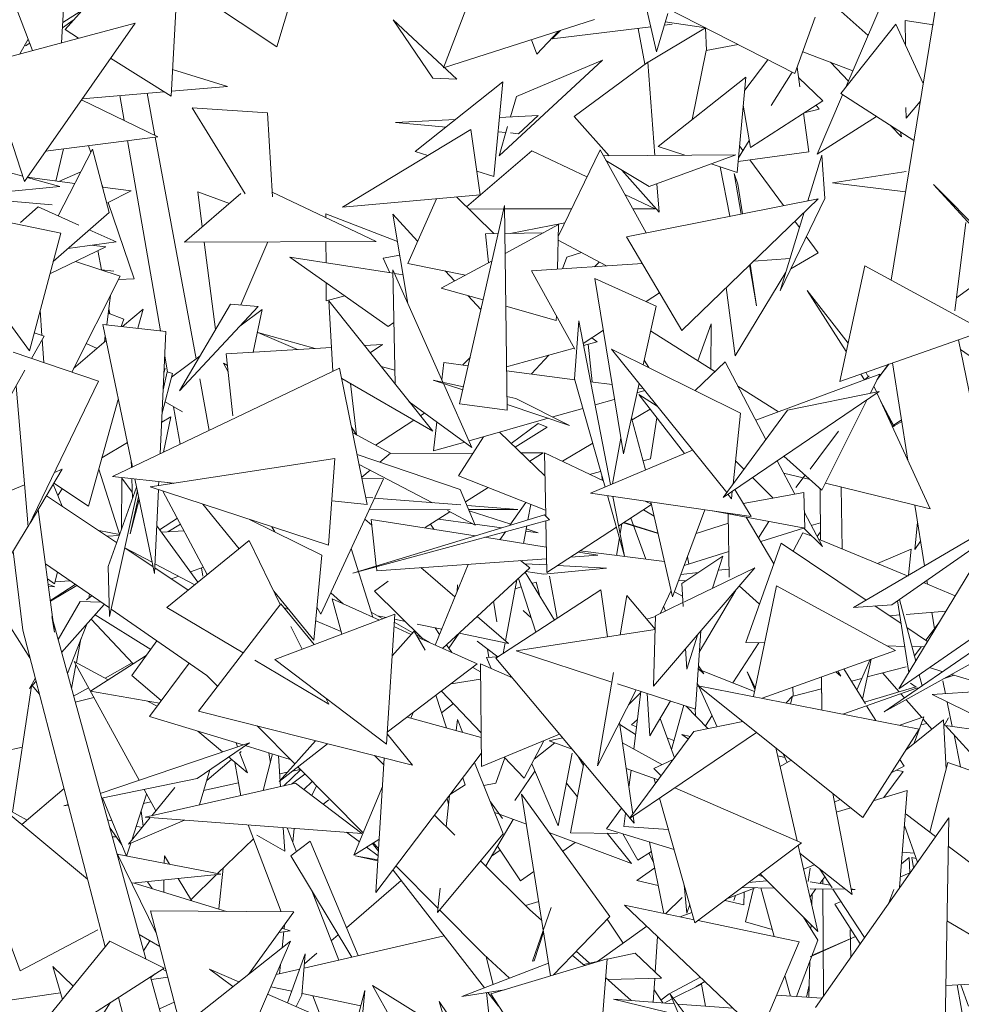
# Model space of a CAD drawing. Header units: metres. Extents: x -14.5 to 13.2, y -19 to 3.3.
# Tile 165 of 210: x 11.229 to 11.404, y 2.543 to 2.726. Entities that reach past the tile are written whole.
import ezdxf

# ---------------------------------------------------------------- set-up
doc = ezdxf.new("R2010")
doc.units = ezdxf.units.M
doc.layers.add('G-IMPT', color=7, linetype='Continuous', lineweight=5)
doc.layers.add('L-PLNT', color=7, linetype='Continuous', lineweight=5, true_color=0x005900)

# ---------------------------------------------------------------- blocks, each defined once
blk = doc.blocks.new('ÁRVORES ORNAMENTAIS - Pequeno e Médio Porte - Ipê-roxo-2870950-CORTE_CALÇADA')
at = {"layer": 'G-IMPT', "color": 253, "true_color": 0xaaaaaa}
for p, q in [((7.53671, 2.72057), (7.54742, 2.75647)), ((7.65086, 2.6772), (7.66295, 2.75189)), ((7.49857, 2.74983), (7.4967, 2.72133)), ((7.49738, 2.72377), (7.51905, 2.74822)), ((7.5171, 2.71144), (7.51905, 2.74822)), ((7.57755, 2.7424), (7.56768, 2.71665)), ((7.60723, 2.71963), (7.60299, 2.73844)), ((7.48602, 2.73389), (7.49134, 2.7199)), ((7.51883, 2.73251), (7.53671, 2.72057)), ((7.65051, 2.73196), (7.64243, 2.71311)), ((7.63732, 2.73096), (7.64654, 2.7227)), ((7.63297, 2.7156), (7.60904, 2.72784)), ((7.49694, 2.7251), (7.50021, 2.72714)), ((7.60723, 2.71963), (7.60934, 2.72677)), ((7.63297, 2.7156), (7.63671, 2.72609)), ((7.48266, 2.71759), (7.51039, 2.72497)), ((7.48985, 2.69559), (7.51039, 2.72497)), ((7.49688, 2.72409), (7.49886, 2.72555)), ((7.56567, 2.71475), (7.55831, 2.72561)), ((7.57014, 2.71455), (7.55831, 2.72561)), ((7.5957, 2.72567), (7.56768, 2.71665)), ((7.60618, 2.72429), (7.58786, 2.72205)), ((7.60507, 2.71735), (7.60384, 2.724)), ((7.60507, 2.71735), (7.61634, 2.72409)), ((7.61017, 2.72477), (7.6087, 2.72459)), ((7.61639, 2.72409), (7.60888, 2.72522)), ((7.61656, 2.71991), (7.61635, 2.72409)), ((7.64148, 2.71191), (7.65168, 2.7248)), ((7.65678, 2.71379), (7.65168, 2.7248)), ((7.65867, 2.72469), (7.65346, 2.72549)), ((7.65346, 2.72549), (7.65349, 2.72088)), ((7.49738, 2.72377), (7.49991, 2.72218)), ((7.58501, 2.71922), (7.58903, 2.72352)), ((7.58786, 2.72205), (7.5894, 2.72364)), ((7.48898, 2.71928), (7.49053, 2.72203)), ((7.49003, 2.72078), (7.49082, 2.72127)), ((7.58402, 2.72191), (7.58501, 2.71922)), ((7.6224, 2.72101), (7.61646, 2.71989)), ((7.50585, 2.71847), (7.5171, 2.71144)), ((7.61384, 2.70705), (7.61646, 2.71989)), ((7.64372, 2.71612), (7.63441, 2.71965)), ((7.48266, 2.71759), (7.48985, 2.69559)), ((7.5972, 2.71811), (7.578, 2.70035)), ((7.5972, 2.71811), (7.58121, 2.71134)), ((7.59194, 2.70766), (7.60562, 2.7177)), ((7.60693, 2.70039), (7.60562, 2.7177)), ((7.62792, 2.71818), (7.62363, 2.71253)), ((7.63339, 2.71679), (7.6339, 2.71313)), ((7.63954, 2.71771), (7.64289, 2.71419)), ((7.51736, 2.71639), (7.52757, 2.71324)), ((7.56567, 2.71475), (7.57014, 2.71455)), ((7.62386, 2.71495), (7.60753, 2.70207)), ((7.62386, 2.71495), (7.6222, 2.69723)), ((7.62855, 2.70968), (7.63244, 2.71587)), ((7.63367, 2.71479), (7.63814, 2.71055)), ((7.51715, 2.71235), (7.52757, 2.71324)), ((7.57873, 2.7141), (7.56244, 2.70111)), ((7.57873, 2.7141), (7.57704, 2.69646)), ((7.50058, 2.71094), (7.51581, 2.71224)), ((7.50837, 2.70688), (7.50757, 2.71153)), ((7.51406, 2.70413), (7.51262, 2.71197)), ((7.58011, 2.70758), (7.58121, 2.71134)), ((7.64182, 2.71169), (7.6371, 2.70065)), ((7.64148, 2.71191), (7.65507, 2.70319)), ((7.50042, 2.71071), (7.51459, 2.70388)), ((7.52099, 2.70926), (7.53085, 2.69324)), ((7.52099, 2.70926), (7.53501, 2.70833)), ((7.62469, 2.70186), (7.62337, 2.70975)), ((7.62469, 2.70186), (7.63814, 2.71055)), ((7.63747, 2.70902), (7.63691, 2.70976)), ((7.65358, 2.70933), (7.6536, 2.70731)), ((7.65624, 2.71042), (7.6536, 2.70731)), ((7.53591, 2.69271), (7.53501, 2.70833)), ((7.5781, 2.70748), (7.58528, 2.70783)), ((7.58158, 2.70444), (7.58528, 2.70783)), ((7.59194, 2.70766), (7.59845, 2.70033)), ((7.63458, 2.70825), (7.63557, 2.70108)), ((7.63747, 2.70902), (7.63469, 2.70832)), ((7.6371, 2.70065), (7.64814, 2.70764)), ((7.55878, 2.70654), (7.56993, 2.70708)), ((7.56817, 2.70568), (7.55878, 2.70654)), ((7.578, 2.70035), (7.57958, 2.70577)), ((7.65071, 2.70598), (7.65274, 2.70386)), ((7.49375, 2.70118), (7.51459, 2.70388)), ((7.52171, 2.66261), (7.51412, 2.70382)), ((7.57273, 2.70522), (7.54894, 2.69076)), ((7.57273, 2.70522), (7.57448, 2.69308)), ((7.57926, 2.70465), (7.57784, 2.70478)), ((7.58158, 2.70444), (7.5801, 2.70458)), ((7.65274, 2.70386), (7.65258, 2.70479)), ((7.50217, 2.70096), (7.50174, 2.70221)), ((7.51511, 2.66783), (7.50901, 2.70316)), ((7.60753, 2.70207), (7.61248, 2.70043)), ((7.62245, 2.69998), (7.62447, 2.70318)), ((7.62266, 2.70216), (7.62329, 2.70131)), ((7.49568, 2.69564), (7.49708, 2.70161)), ((7.49609, 2.68921), (7.50249, 2.70157)), ((7.50555, 2.68983), (7.50249, 2.70157)), ((7.56244, 2.70111), (7.56476, 2.70037)), ((7.58409, 2.70123), (7.57197, 2.69085)), ((7.58409, 2.70123), (7.59433, 2.69643)), ((7.59676, 2.70143), (7.58902, 2.68548)), ((7.59676, 2.70143), (7.6053, 2.68601)), ((7.59737, 2.70033), (7.622, 2.7005)), ((7.60591, 2.6946), (7.622, 2.7005)), ((7.62239, 2.69929), (7.63557, 2.70108)), ((7.63794, 2.70043), (7.63534, 2.69197)), ((7.63849, 2.69241), (7.63794, 2.70043)), ((7.60591, 2.6946), (7.59785, 2.69946)), ((7.6174, 2.69882), (7.6222, 2.69723)), ((7.62085, 2.6891), (7.61904, 2.69827)), ((7.62456, 2.69959), (7.63082, 2.69108)), ((7.4848, 2.69785), (7.48954, 2.69653)), ((7.50031, 2.69735), (7.49624, 2.69557)), ((7.57385, 2.69748), (7.57704, 2.69646)), ((7.60081, 2.69767), (7.60772, 2.68989)), ((7.62168, 2.69705), (7.62296, 2.68951)), ((7.62168, 2.69705), (7.62236, 2.69509)), ((7.63992, 2.69532), (7.65363, 2.69744)), ((7.48458, 2.69346), (7.49639, 2.69462)), ((7.49035, 2.6963), (7.49639, 2.69462)), ((7.49037, 2.69634), (7.49918, 2.69518)), ((7.50439, 2.69449), (7.50415, 2.6952)), ((7.60772, 2.68989), (7.60733, 2.69512)), ((7.62321, 2.68957), (7.62236, 2.69509)), ((7.65352, 2.69366), (7.63992, 2.69532)), ((7.68416, 2.66713), (7.6587, 2.69503)), ((7.6587, 2.69503), (7.68545, 2.66787)), ((7.50433, 2.6945), (7.50965, 2.6938)), ((7.50526, 2.69161), (7.50965, 2.6938)), ((7.53005, 2.69333), (7.51956, 2.68428)), ((7.5279, 2.69147), (7.52203, 2.69363)), ((7.52203, 2.69363), (7.52286, 2.68713)), ((7.53586, 2.6936), (7.55516, 2.68444)), ((7.54894, 2.69076), (7.57448, 2.69308)), ((7.60136, 2.69313), (7.607, 2.69048)), ((7.49657, 2.68597), (7.47079, 2.69133)), ((7.4908, 2.66408), (7.47079, 2.69133)), ((7.49496, 2.69123), (7.4871, 2.6919)), ((7.51023, 2.6775), (7.50536, 2.69166)), ((7.56104, 2.68035), (7.56639, 2.69234)), ((7.57702, 2.68587), (7.57012, 2.69268)), ((7.57067, 2.65423), (7.57902, 2.69111)), ((7.57902, 2.69111), (7.57951, 2.65306)), ((7.63726, 2.69235), (7.6017, 2.6853)), ((7.61193, 2.66787), (7.63726, 2.69235)), ((7.63849, 2.69241), (7.63019, 2.67523)), ((7.49241, 2.69086), (7.48909, 2.68793)), ((7.49241, 2.69086), (7.49997, 2.68746)), ((7.50555, 2.68983), (7.49518, 2.6807)), ((7.54582, 2.68958), (7.55913, 2.68444)), ((7.54582, 2.68958), (7.54583, 2.68887)), ((7.56107, 2.67288), (7.55829, 2.68946)), ((7.56288, 2.6845), (7.55829, 2.68946)), ((7.57888, 2.69046), (7.57238, 2.69045)), ((7.59144, 2.69047), (7.57903, 2.69046)), ((7.607, 2.69048), (7.60283, 2.69048)), ((7.6347, 2.68988), (7.63019, 2.67523)), ((7.58907, 2.68755), (7.57914, 2.68216)), ((7.58004, 2.68591), (7.59019, 2.6879)), ((7.58887, 2.67926), (7.58907, 2.68755)), ((7.63295, 2.68819), (7.63382, 2.68701)), ((7.66269, 2.6715), (7.66472, 2.68793)), ((7.49657, 2.68597), (7.4908, 2.66408)), ((7.50188, 2.6866), (7.50688, 2.68435)), ((7.57551, 2.68584), (7.57784, 2.68588)), ((7.57606, 2.6805), (7.57551, 2.68584)), ((7.57909, 2.6859), (7.58623, 2.68601)), ((7.4979, 2.6831), (7.50688, 2.68435)), ((7.5022, 2.6837), (7.50497, 2.68344)), ((7.55516, 2.68444), (7.51956, 2.68428)), ((7.52323, 2.68429), (7.52533, 2.66805)), ((7.53503, 2.68435), (7.53003, 2.67262)), ((7.54585, 2.6844), (7.54587, 2.68044)), ((7.59795, 2.67987), (7.589, 2.68467)), ((7.61193, 2.66787), (7.6017, 2.6853)), ((7.63506, 2.68532), (7.63726, 2.68233)), ((7.49457, 2.67839), (7.50497, 2.68344)), ((7.50346, 2.68271), (7.50414, 2.67912)), ((7.55646, 2.6813), (7.55956, 2.6819)), ((7.59334, 2.68234), (7.59056, 2.68148)), ((7.63217, 2.67932), (7.63726, 2.68233)), ((7.50763, 2.67797), (7.49934, 2.68071)), ((7.55738, 2.66862), (7.53915, 2.68148)), ((7.53915, 2.68148), (7.5583, 2.67851)), ((7.55646, 2.6813), (7.55771, 2.6786)), ((7.56104, 2.68035), (7.57179, 2.67818)), ((7.5767, 2.68084), (7.56727, 2.67573)), ((7.58404, 2.67894), (7.60462, 2.68032)), ((7.59056, 2.68148), (7.58981, 2.67933)), ((7.5966, 2.68059), (7.59572, 2.67972)), ((7.62455, 2.68007), (7.62584, 2.67248)), ((7.62584, 2.67248), (7.62466, 2.68017)), ((7.62525, 2.68075), (7.63205, 2.68128)), ((7.66299, 2.67394), (7.67217, 2.68067)), ((7.50643, 2.67893), (7.50413, 2.67912)), ((7.55871, 2.65791), (7.55829, 2.67915)), ((7.56758, 2.65826), (7.55829, 2.67915)), ((7.55859, 2.67846), (7.56018, 2.67822)), ((7.56975, 2.67708), (7.56802, 2.67894)), ((7.58404, 2.67894), (7.59207, 2.6644)), ((7.62184, 2.66316), (7.63128, 2.67874)), ((7.6413, 2.65843), (7.64593, 2.67988)), ((7.66807, 2.66784), (7.64593, 2.67988)), ((7.50763, 2.67797), (7.49864, 2.66015)), ((7.51023, 2.6775), (7.50733, 2.67737)), ((7.5459, 2.67672), (7.54591, 2.67341)), ((7.59581, 2.67754), (7.60111, 2.64497)), ((7.59581, 2.67754), (7.60717, 2.6724)), ((7.57505, 2.67356), (7.56727, 2.67573)), ((7.60781, 2.67489), (7.60533, 2.67324)), ((7.62184, 2.66316), (7.62019, 2.67585)), ((7.63525, 2.67531), (7.6425, 2.66397)), ((7.63525, 2.67531), (7.64283, 2.66552)), ((7.50584, 2.67442), (7.50512, 2.66892)), ((7.51866, 2.65668), (7.5281, 2.67278)), ((7.53325, 2.67234), (7.5281, 2.67278)), ((7.54933, 2.6743), (7.54591, 2.67341)), ((7.54715, 2.6603), (7.54638, 2.67339)), ((7.56567, 2.64918), (7.54638, 2.67339)), ((7.57464, 2.67178), (7.57229, 2.67433)), ((7.49278, 2.67163), (7.49309, 2.66694)), ((7.50833, 2.67001), (7.5054, 2.6711)), ((7.50552, 2.67197), (7.50571, 2.67099)), ((7.50807, 2.6686), (7.51187, 2.67185)), ((7.51088, 2.66829), (7.51187, 2.67185)), ((7.51866, 2.65668), (7.53325, 2.67234)), ((7.53402, 2.67179), (7.52983, 2.66867)), ((7.53402, 2.67179), (7.53231, 2.66386)), ((7.58863, 2.66976), (7.57926, 2.67238)), ((7.60477, 2.66151), (7.60717, 2.6724)), ((7.51612, 2.66772), (7.50443, 2.669)), ((7.50443, 2.669), (7.50991, 2.64251)), ((7.50833, 2.67001), (7.50779, 2.66863)), ((7.55738, 2.66862), (7.55848, 2.66934)), ((7.58863, 2.66976), (7.58865, 2.67059)), ((7.59279, 2.66966), (7.59201, 2.65887)), ((7.59279, 2.66966), (7.59873, 2.63924)), ((7.61741, 2.66913), (7.61492, 2.66226)), ((7.61741, 2.66913), (7.61735, 2.66072)), ((7.49348, 2.66681), (7.49167, 2.66742)), ((7.51612, 2.66772), (7.51505, 2.64496)), ((7.54387, 2.66455), (7.53317, 2.66751)), ((7.54058, 2.66436), (7.53317, 2.66751)), ((7.59737, 2.66794), (7.59362, 2.66544)), ((7.61809, 2.66025), (7.60616, 2.66781)), ((7.6413, 2.65843), (7.66807, 2.66784)), ((7.49116, 2.66268), (7.49348, 2.66681)), ((7.49314, 2.66619), (7.49341, 2.66192)), ((7.49897, 2.66081), (7.50505, 2.66601)), ((7.50133, 2.66549), (7.50332, 2.66453)), ((7.50486, 2.66693), (7.5047, 2.66571)), ((7.59369, 2.66509), (7.59624, 2.6658)), ((7.59624, 2.6658), (7.59526, 2.66653)), ((7.66712, 2.64778), (7.66333, 2.66617)), ((7.50362, 2.65847), (7.48775, 2.66383)), ((7.52734, 2.66357), (7.54689, 2.66474)), ((7.52852, 2.65202), (7.52734, 2.66357)), ((7.55298, 2.6651), (7.55636, 2.6653)), ((7.55408, 2.66372), (7.55636, 2.6653)), ((7.5794, 2.6611), (7.59195, 2.66461)), ((7.59527, 2.65832), (7.59453, 2.66532)), ((7.62028, 2.63775), (7.59887, 2.66443)), ((7.59887, 2.66443), (7.62284, 2.65254)), ((7.67708, 2.65502), (7.6637, 2.66437)), ((7.51643, 2.66016), (7.51591, 2.6632)), ((7.52247, 2.66318), (7.51717, 2.65922)), ((7.52768, 2.6602), (7.52681, 2.6618)), ((7.52756, 2.6614), (7.52681, 2.6618)), ((7.56737, 2.65873), (7.56774, 2.66194)), ((7.56774, 2.66194), (7.57228, 2.66134)), ((7.57127, 2.66148), (7.57263, 2.66289)), ((7.58402, 2.6598), (7.58727, 2.6633)), ((7.60496, 2.66236), (7.6058, 2.661)), ((7.61443, 2.65672), (7.61997, 2.66206)), ((7.62757, 2.64763), (7.61997, 2.66206)), ((7.65392, 2.64381), (7.65107, 2.66186)), ((7.4857, 2.65295), (7.48993, 2.66048)), ((7.54839, 2.66089), (7.50622, 2.64074)), ((7.51734, 2.65987), (7.51541, 2.65256)), ((7.51637, 2.66018), (7.51561, 2.65686)), ((7.51595, 2.66083), (7.51576, 2.65999)), ((7.51734, 2.65987), (7.51637, 2.66018)), ((7.54839, 2.66089), (7.55351, 2.63553)), ((7.55866, 2.66048), (7.5561, 2.66118)), ((7.57941, 2.6604), (7.59205, 2.65874)), ((7.64654, 2.65926), (7.6461, 2.66011)), ((7.6482, 2.6587), (7.65038, 2.66162)), ((7.65035, 2.66161), (7.64827, 2.65884)), ((7.50362, 2.65847), (7.49053, 2.63138)), ((7.52416, 2.64931), (7.52239, 2.65892)), ((7.54878, 2.65896), (7.56567, 2.64918)), ((7.5515, 2.64849), (7.55039, 2.65803)), ((7.57139, 2.65741), (7.56575, 2.65867)), ((7.57126, 2.65684), (7.56575, 2.65867)), ((7.57297, 2.64616), (7.56769, 2.65803)), ((7.59768, 2.6388), (7.59201, 2.65887)), ((7.595, 2.65835), (7.59902, 2.65782)), ((7.60111, 2.64497), (7.604, 2.65804)), ((7.64874, 2.65978), (7.62568, 2.65122)), ((7.64517, 2.65979), (7.64586, 2.65871)), ((7.64675, 2.65945), (7.64598, 2.65876)), ((7.64874, 2.65978), (7.64697, 2.65624)), ((7.48829, 2.65756), (7.49053, 2.63138)), ((7.60361, 2.65628), (7.60508, 2.6567)), ((7.60381, 2.65719), (7.60478, 2.65707)), ((7.64858, 2.65657), (7.6196, 2.63684)), ((7.62989, 2.65279), (7.62234, 2.65756)), ((7.63159, 2.65306), (7.64858, 2.65657)), ((7.64762, 2.65754), (7.64811, 2.65647)), ((7.64819, 2.6563), (7.65809, 2.63474)), ((7.50176, 2.63525), (7.50724, 2.65508)), ((7.51921, 2.65275), (7.51595, 2.65463)), ((7.56131, 2.65465), (7.57297, 2.64616)), ((7.58114, 2.65522), (7.57947, 2.65559)), ((7.58114, 2.65522), (7.59107, 2.65025)), ((7.59584, 2.65406), (7.5994, 2.65508)), ((7.60394, 2.65601), (7.61242, 2.64502)), ((7.60394, 2.65601), (7.60739, 2.65381)), ((7.64639, 2.65508), (7.63798, 2.63823)), ((7.6514, 2.65005), (7.64876, 2.65505)), ((7.51875, 2.64673), (7.51754, 2.65371)), ((7.5642, 2.65255), (7.5634, 2.65202)), ((7.57067, 2.65423), (7.57951, 2.65306)), ((7.59107, 2.65025), (7.57949, 2.6541)), ((7.58796, 2.65181), (7.59355, 2.65341)), ((7.60271, 2.65127), (7.60606, 2.65326)), ((7.63159, 2.65306), (7.6196, 2.63684)), ((7.62146, 2.63935), (7.62284, 2.65254)), ((7.51533, 2.65082), (7.51705, 2.65184)), ((7.51566, 2.64525), (7.51705, 2.65184)), ((7.56216, 2.65121), (7.55507, 2.64656)), ((7.56584, 2.64549), (7.56646, 2.6509)), ((7.57243, 2.64737), (7.58711, 2.65156)), ((7.60522, 2.64198), (7.60262, 2.65162)), ((7.60613, 2.64401), (7.60728, 2.65168)), ((7.65019, 2.65194), (7.6514, 2.65005)), ((7.65105, 2.65008), (7.65274, 2.65126)), ((7.65279, 2.65098), (7.65109, 2.64998)), ((7.55149, 2.64852), (7.5506, 2.64994)), ((7.58653, 2.6409), (7.5781, 2.64899)), ((7.58529, 2.65061), (7.58026, 2.64691)), ((7.58695, 2.6499), (7.58098, 2.64623)), ((7.58529, 2.65061), (7.58695, 2.6499)), ((7.6374, 2.64426), (7.64108, 2.64918)), ((7.55782, 2.64508), (7.55082, 2.64885)), ((7.56584, 2.64549), (7.57162, 2.64714)), ((7.57046, 2.64085), (7.57511, 2.64814)), ((7.60064, 2.64785), (7.59906, 2.63938)), ((7.50424, 2.64422), (7.50897, 2.64704)), ((7.58976, 2.64357), (7.59539, 2.64692)), ((7.61393, 2.64565), (7.59501, 2.63767)), ((7.5097, 2.64241), (7.50965, 2.64376)), ((7.5475, 2.6441), (7.51317, 2.63883)), ((7.5475, 2.6441), (7.54629, 2.62799)), ((7.55163, 2.64483), (7.57079, 2.63833)), ((7.55583, 2.64341), (7.55782, 2.64508)), ((7.5577, 2.64498), (7.57315, 2.64507)), ((7.58214, 2.64512), (7.58617, 2.64514)), ((7.58373, 2.64359), (7.58617, 2.64514)), ((7.58667, 2.63342), (7.58645, 2.64515)), ((7.58645, 2.64515), (7.59737, 2.63992)), ((7.60613, 2.64401), (7.60477, 2.64367)), ((7.62191, 2.64365), (7.62349, 2.6421)), ((7.63293, 2.63746), (7.62965, 2.64368)), ((7.63088, 2.64451), (7.63798, 2.63823)), ((7.6374, 2.64426), (7.63576, 2.64211)), ((7.49088, 2.6321), (7.49687, 2.64211)), ((7.49542, 2.64151), (7.49687, 2.64211)), ((7.50366, 2.64214), (7.50751, 2.63002)), ((7.56564, 2.63588), (7.552, 2.64301)), ((7.55249, 2.6406), (7.55407, 2.64193)), ((7.59687, 2.64167), (7.59481, 2.64114)), ((7.50622, 2.64074), (7.51753, 2.6395)), ((7.50784, 2.63093), (7.50795, 2.64047)), ((7.50985, 2.63786), (7.50795, 2.64047)), ((7.50989, 2.63664), (7.50977, 2.64035)), ((7.51037, 2.64029), (7.51401, 2.62272)), ((7.51481, 2.6398), (7.51477, 2.63907)), ((7.54491, 2.61518), (7.55651, 2.6403)), ((7.55251, 2.64047), (7.55651, 2.6403)), ((7.57046, 2.64085), (7.58665, 2.63448)), ((7.5972, 2.64), (7.59712, 2.64081)), ((7.62506, 2.64055), (7.62893, 2.63674)), ((7.63576, 2.6402), (7.63085, 2.6414)), ((7.63487, 2.64099), (7.63315, 2.63871)), ((7.63489, 2.64097), (7.63315, 2.63871)), ((7.4618, 2.62748), (7.48986, 2.63919)), ((7.4952, 2.63931), (7.49682, 2.63524)), ((7.49531, 2.6395), (7.50176, 2.63525)), ((7.49685, 2.63849), (7.49604, 2.6372)), ((7.51065, 2.63875), (7.50536, 2.62403)), ((7.51082, 2.63814), (7.50566, 2.61477)), ((7.51317, 2.63883), (7.54629, 2.62799)), ((7.51474, 2.63831), (7.51401, 2.62272)), ((7.51556, 2.63804), (7.5238, 2.62254)), ((7.5165, 2.63961), (7.51745, 2.63948)), ((7.57359, 2.63173), (7.57079, 2.63833)), ((7.57177, 2.63603), (7.57597, 2.63868)), ((7.62118, 2.63662), (7.62132, 2.638)), ((7.62178, 2.63832), (7.62481, 2.63329)), ((7.63771, 2.62895), (7.63765, 2.63853)), ((7.65809, 2.63474), (7.63862, 2.6395)), ((7.64176, 2.62728), (7.64152, 2.63879)), ((7.65228, 2.6013), (7.67462, 2.63822)), ((7.50696, 2.62849), (7.49392, 2.63717)), ((7.51105, 2.63699), (7.50948, 2.6301)), ((7.51116, 2.63648), (7.50948, 2.6301)), ((7.54691, 2.63626), (7.55351, 2.63553)), ((7.55454, 2.63676), (7.55324, 2.63687)), ((7.57087, 2.63546), (7.55487, 2.63674)), ((7.59501, 2.63767), (7.62481, 2.63329)), ((7.60132, 2.62593), (7.59813, 2.63721)), ((7.59915, 2.63706), (7.60132, 2.62593)), ((7.60516, 2.63618), (7.60632, 2.63562)), ((7.62118, 2.63662), (7.62051, 2.63745)), ((7.63459, 2.63776), (7.62335, 2.63573)), ((7.63482, 2.63116), (7.63459, 2.63776)), ((7.49543, 2.61184), (7.4924, 2.63463)), ((7.52971, 2.62734), (7.52296, 2.63562)), ((7.55392, 2.6347), (7.56894, 2.63465)), ((7.57359, 2.63173), (7.56841, 2.63443)), ((7.5815, 2.63462), (7.57205, 2.63537)), ((7.57235, 2.63464), (7.5815, 2.63462)), ((7.57246, 2.63439), (7.58018, 2.63192)), ((7.58002, 2.63169), (7.58296, 2.63593)), ((7.5839, 2.63556), (7.58337, 2.6327)), ((7.60022, 2.63158), (7.60633, 2.63555)), ((7.60682, 2.63341), (7.60482, 2.63457)), ((7.61021, 2.61841), (7.60622, 2.63602)), ((7.61021, 2.61841), (7.61625, 2.63455)), ((7.63482, 2.63116), (7.61763, 2.63435)), ((7.65703, 2.62416), (7.65525, 2.63543)), ((7.51824, 2.633), (7.51494, 2.63087)), ((7.53165, 2.63278), (7.54511, 2.62616)), ((7.58645, 2.63364), (7.55082, 2.6228)), ((7.55082, 2.6228), (7.58737, 2.6327)), ((7.55306, 2.63283), (7.55435, 2.63172)), ((7.5552, 2.62413), (7.55423, 2.63279)), ((7.55423, 2.63279), (7.57359, 2.62973)), ((7.56427, 2.63128), (7.56887, 2.63419)), ((7.57312, 2.63197), (7.56675, 2.63285)), ((7.58645, 2.63364), (7.58737, 2.6327)), ((7.58686, 2.62289), (7.58668, 2.63251)), ((7.60529, 2.6254), (7.60245, 2.63302)), ((7.62074, 2.62206), (7.62056, 2.6338)), ((7.62906, 2.62455), (7.62392, 2.63318)), ((7.63805, 2.62774), (7.63472, 2.63407)), ((7.48585, 2.6237), (7.49052, 2.6315)), ((7.5075, 2.62998), (7.50364, 2.6307)), ((7.52205, 2.62111), (7.51442, 2.63158)), ((7.5153, 2.63038), (7.51947, 2.63068)), ((7.51884, 2.63187), (7.51645, 2.63046)), ((7.53579, 2.63142), (7.53632, 2.63048)), ((7.56526, 2.63191), (7.56591, 2.63095)), ((7.57851, 2.63123), (7.57351, 2.63192)), ((7.58315, 2.63156), (7.58255, 2.62831)), ((7.58524, 2.6303), (7.58298, 2.63061)), ((7.58305, 2.631), (7.58524, 2.6303)), ((7.58686, 2.62289), (7.5998, 2.63131)), ((7.6005, 2.63017), (7.60079, 2.63195)), ((7.60112, 2.63216), (7.60755, 2.63016)), ((7.60754, 2.6302), (7.60122, 2.63223)), ((7.61461, 2.63017), (7.62059, 2.63208)), ((7.62619, 2.62937), (7.62814, 2.6324)), ((7.63457, 2.63118), (7.6266, 2.62868)), ((7.63452, 2.63122), (7.63805, 2.62774)), ((7.63769, 2.63216), (7.636, 2.63163)), ((7.64385, 2.61644), (7.67108, 2.63237)), ((7.65575, 2.63227), (7.65525, 2.62716)), ((7.50524, 2.62964), (7.50743, 2.6298)), ((7.5163, 2.61644), (7.53158, 2.62885)), ((7.53735, 2.617), (7.53158, 2.62885)), ((7.57537, 2.62945), (7.58677, 2.62765)), ((7.57816, 2.62901), (7.57918, 2.63048)), ((7.59982, 2.62609), (7.60036, 2.62934)), ((7.63265, 2.62689), (7.63443, 2.63031)), ((7.63576, 2.62976), (7.63443, 2.63031)), ((7.6377, 2.63046), (7.63706, 2.62962)), ((7.65401, 2.62222), (7.63733, 2.62911)), ((7.6696, 2.62992), (7.65095, 2.61692)), ((7.51357, 2.62481), (7.50847, 2.6275)), ((7.51375, 2.62398), (7.50847, 2.62749)), ((7.55455, 2.61463), (7.55055, 2.62739)), ((7.60873, 2.62496), (7.59309, 2.62694)), ((7.62385, 2.60994), (7.63042, 2.62838)), ((7.64617, 2.6178), (7.63042, 2.62838)), ((7.65453, 2.62727), (7.64827, 2.62459)), ((7.65406, 2.62242), (7.65453, 2.62727)), ((7.65631, 2.62873), (7.65525, 2.62716)), ((7.48952, 2.61219), (7.48775, 2.62686)), ((7.5436, 2.61032), (7.54511, 2.62616)), ((7.5553, 2.62324), (7.58681, 2.62546)), ((7.58374, 2.6238), (7.58199, 2.62512)), ((7.59129, 2.62577), (7.59636, 2.62613)), ((7.59273, 2.62671), (7.59636, 2.62613)), ((7.61193, 2.62085), (7.61958, 2.62596)), ((7.62066, 2.62682), (7.61239, 2.62423)), ((7.61323, 2.62449), (7.61299, 2.62583)), ((7.61958, 2.62596), (7.61767, 2.62)), ((7.68768, 2.62592), (7.65228, 2.6013)), ((7.50561, 2.61632), (7.49374, 2.62452)), ((7.50566, 2.61477), (7.50536, 2.62403)), ((7.52025, 2.61965), (7.51406, 2.62377)), ((7.52149, 2.62065), (7.51409, 2.62454)), ((7.52066, 2.62302), (7.52308, 2.6239)), ((7.52298, 2.62222), (7.52271, 2.62377)), ((7.5553, 2.62324), (7.55521, 2.62399)), ((7.56349, 2.62382), (7.56979, 2.61837)), ((7.56615, 2.60943), (7.57226, 2.62443)), ((7.58374, 2.6238), (7.56752, 2.60881)), ((7.58278, 2.62453), (7.58683, 2.62431)), ((7.58633, 2.62259), (7.59794, 2.62371)), ((7.58887, 2.6242), (7.59794, 2.62371)), ((7.60666, 2.6018), (7.62551, 2.6238)), ((7.62551, 2.6238), (7.61235, 2.61742)), ((7.61874, 2.62334), (7.62071, 2.62355)), ((7.49542, 2.62078), (7.49411, 2.62173)), ((7.49542, 2.62078), (7.49597, 2.62298)), ((7.51714, 2.62172), (7.5185, 2.62222)), ((7.58129, 2.62154), (7.57918, 2.61024)), ((7.58486, 2.61186), (7.58158, 2.62181)), ((7.58283, 2.62297), (7.58827, 2.61408)), ((7.58633, 2.62259), (7.58297, 2.6231)), ((7.58734, 2.62222), (7.58877, 2.61441)), ((7.61177, 2.62257), (7.61504, 2.62293)), ((7.65757, 2.62075), (7.65746, 2.62146)), ((7.49424, 2.62077), (7.49549, 2.62028)), ((7.4943, 2.62033), (7.49549, 2.62028)), ((7.49926, 2.62071), (7.49465, 2.61773)), ((7.49956, 2.6205), (7.49466, 2.61761)), ((7.49553, 2.62121), (7.49827, 2.62139)), ((7.55742, 2.6213), (7.55485, 2.61944)), ((7.57027, 2.62063), (7.57019, 2.61934)), ((7.59689, 2.6197), (7.5774, 2.607)), ((7.58098, 2.61986), (7.5821, 2.62023)), ((7.58411, 2.62087), (7.58491, 2.62113)), ((7.58556, 2.6185), (7.58491, 2.62113)), ((7.59689, 2.6197), (7.59814, 2.61095)), ((7.61274, 2.62139), (7.61134, 2.62143)), ((7.61193, 2.62085), (7.61218, 2.6166)), ((7.6152, 2.60812), (7.62199, 2.61961)), ((7.6226, 2.62041), (7.62639, 2.61705)), ((7.62525, 2.59987), (7.62952, 2.62046)), ((7.65164, 2.60842), (7.62952, 2.62046)), ((7.66275, 2.61861), (7.65687, 2.62104)), ((7.50238, 2.61855), (7.50136, 2.61781)), ((7.50193, 2.61886), (7.50179, 2.61812)), ((7.5436, 2.61032), (7.53616, 2.61944)), ((7.54913, 2.61706), (7.54673, 2.61912)), ((7.54881, 2.61145), (7.54699, 2.61803)), ((7.54699, 2.61803), (7.55578, 2.61408)), ((7.56385, 2.61062), (7.55485, 2.61944)), ((7.60174, 2.61862), (7.60048, 2.61131)), ((7.60174, 2.61862), (7.60697, 2.61239)), ((7.60995, 2.61955), (7.6079, 2.61526)), ((7.61056, 2.61933), (7.61206, 2.61854)), ((7.6554, 2.60645), (7.65238, 2.61791)), ((7.48444, 2.61712), (7.49086, 2.60706)), ((7.49608, 2.61045), (7.50021, 2.61752)), ((7.49674, 2.60806), (7.50466, 2.61697)), ((7.504, 2.61743), (7.50021, 2.61752)), ((7.52372, 2.60379), (7.50595, 2.61608)), ((7.5163, 2.61644), (7.53046, 2.60797)), ((7.52219, 2.59713), (7.53744, 2.61711)), ((7.54365, 2.60951), (7.53744, 2.61711)), ((7.53802, 2.6164), (7.53896, 2.61601)), ((7.54418, 2.61648), (7.54491, 2.61518)), ((7.57698, 2.61756), (7.57761, 2.61378)), ((7.61214, 2.61732), (7.60705, 2.61485)), ((7.6089, 2.61575), (7.60856, 2.61664)), ((7.64385, 2.61644), (7.65095, 2.61692)), ((7.65269, 2.61342), (7.6478, 2.61671)), ((7.6541, 2.60431), (7.65203, 2.61767)), ((7.51237, 2.55113), (7.49491, 2.61473)), ((7.49491, 2.61473), (7.49543, 2.61184)), ((7.51004, 2.60592), (7.50223, 2.61424)), ((7.50295, 2.61504), (7.51329, 2.60861)), ((7.55863, 2.61515), (7.53638, 2.60677)), ((7.55644, 2.61433), (7.55427, 2.61553)), ((7.55703, 2.61455), (7.55542, 2.61489)), ((7.55707, 2.591), (7.55863, 2.61515)), ((7.56061, 2.61379), (7.55857, 2.61423)), ((7.57396, 2.61476), (7.57976, 2.60974)), ((7.58247, 2.61584), (7.58398, 2.61452)), ((7.60544, 2.61422), (7.60704, 2.61474)), ((7.60666, 2.6018), (7.60705, 2.61485)), ((7.65052, 2.61488), (7.65244, 2.61504)), ((7.65363, 2.61514), (7.66103, 2.61576)), ((7.65888, 2.61247), (7.6584, 2.61554)), ((7.50143, 2.61333), (7.49781, 2.60416)), ((7.5414, 2.60866), (7.53933, 2.61291)), ((7.54394, 2.61392), (7.54867, 2.61195)), ((7.55848, 2.61287), (7.5617, 2.61142)), ((7.55853, 2.61369), (7.56196, 2.61171)), ((7.56735, 2.61237), (7.56281, 2.61333)), ((7.56616, 2.61262), (7.56696, 2.61142)), ((7.60697, 2.61231), (7.58116, 2.60834)), ((7.65761, 2.61011), (7.65375, 2.6127)), ((7.65972, 2.6136), (7.65729, 2.61032)), ((7.50485, 2.55338), (7.48952, 2.61219)), ((7.50034, 2.61057), (7.49949, 2.60617)), ((7.55813, 2.60745), (7.56224, 2.61202)), ((7.56427, 2.60847), (7.56224, 2.61202)), ((7.56264, 2.61132), (7.56511, 2.60989)), ((7.56288, 2.61089), (7.57396, 2.60592)), ((7.56865, 2.60888), (7.57057, 2.61162)), ((7.57976, 2.60974), (7.57062, 2.61167)), ((7.61494, 2.61147), (7.61285, 2.60495)), ((7.61546, 2.61208), (7.6145, 2.59754)), ((7.66997, 2.61109), (7.64953, 2.597)), ((7.50978, 2.60375), (7.51445, 2.61021)), ((7.56825, 2.60948), (7.5692, 2.60806)), ((7.57391, 2.61013), (7.57779, 2.60726)), ((7.57607, 2.60713), (7.57587, 2.60868)), ((7.57912, 2.60987), (7.57875, 2.60788)), ((7.61263, 2.60877), (7.61285, 2.60495)), ((7.62625, 2.60987), (7.62143, 2.60239)), ((7.62385, 2.60994), (7.62732, 2.60985)), ((7.65009, 2.60926), (7.65335, 2.60918)), ((7.65469, 2.60914), (7.65699, 2.60908)), ((7.65639, 2.6091), (7.65514, 2.60742)), ((7.51247, 2.60747), (7.50212, 2.60086)), ((7.57778, 2.60724), (7.57566, 2.60711)), ((7.57652, 2.60508), (7.57566, 2.60711)), ((7.60307, 2.57636), (7.5774, 2.607)), ((7.58116, 2.60834), (7.59897, 2.60257)), ((7.62685, 2.59955), (7.65164, 2.60842)), ((7.6697, 2.60826), (7.64953, 2.597)), ((7.49941, 2.60577), (7.49857, 2.60139)), ((7.51114, 2.58431), (7.49907, 2.60639)), ((7.50542, 2.60297), (7.49907, 2.60639)), ((7.50984, 2.60613), (7.50486, 2.60327)), ((7.51308, 2.59619), (7.52041, 2.60609)), ((7.53266, 2.60665), (7.54637, 2.59846)), ((7.55707, 2.591), (7.53638, 2.60677)), ((7.55721, 2.59327), (7.57396, 2.60592)), ((7.5731, 2.60528), (7.57454, 2.60445)), ((7.58047, 2.60335), (7.57453, 2.60595)), ((7.57453, 2.60595), (7.57471, 2.58688)), ((7.61601, 2.6041), (7.615, 2.60508)), ((7.61503, 2.60556), (7.61601, 2.6041)), ((7.64205, 2.60499), (7.64606, 2.59852)), ((7.64445, 2.60111), (7.64691, 2.60673)), ((7.64551, 2.5994), (7.6471, 2.60679)), ((7.65363, 2.6054), (7.6464, 2.60351)), ((7.66041, 2.60449), (7.65795, 2.60524)), ((7.4908, 2.60139), (7.49186, 2.6032)), ((7.50978, 2.60375), (7.51526, 2.59914)), ((7.52573, 2.60177), (7.52372, 2.60379)), ((7.59927, 2.60433), (7.59628, 2.58698)), ((7.62544, 2.6008), (7.61561, 2.60469)), ((7.6256, 2.60154), (7.62407, 2.60448)), ((7.62407, 2.60448), (7.62552, 2.60118)), ((7.63793, 2.59762), (7.63789, 2.6035)), ((7.63793, 2.59738), (7.63791, 2.60351)), ((7.64058, 2.60446), (7.64151, 2.60364)), ((7.64151, 2.60364), (7.64094, 2.60459)), ((7.64538, 2.60325), (7.64344, 2.60274)), ((7.65231, 2.60076), (7.64925, 2.60426)), ((7.6566, 2.60187), (7.65606, 2.60393)), ((7.66256, 2.60384), (7.66051, 2.60313)), ((7.66095, 2.60338), (7.66252, 2.60385)), ((7.67051, 2.60144), (7.66206, 2.60399)), ((7.48765, 2.57836), (7.49117, 2.60181)), ((7.4908, 2.60139), (7.49199, 2.60272)), ((7.49262, 2.60028), (7.4912, 2.60198)), ((7.50175, 2.60149), (7.49898, 2.59991)), ((7.56908, 2.60224), (7.57455, 2.6031)), ((7.60001, 2.60223), (7.6145, 2.59754)), ((7.61482, 2.60241), (7.6185, 2.59427)), ((7.64555, 2.57741), (7.61499, 2.60188)), ((7.61499, 2.60188), (7.65605, 2.59383)), ((7.63255, 2.60159), (7.63263, 2.59992)), ((7.65574, 2.60147), (7.64184, 2.59662)), ((7.64588, 2.59881), (7.6554, 2.60169)), ((7.65441, 2.60235), (7.65548, 2.60164)), ((7.66091, 2.6004), (7.66042, 2.60279)), ((7.50272, 2.59971), (7.49928, 2.59881)), ((7.50212, 2.60086), (7.51491, 2.59866)), ((7.54637, 2.59846), (7.54582, 2.59958)), ((7.56627, 2.60011), (7.56824, 2.59404)), ((7.57465, 2.59314), (7.5673, 2.60089)), ((7.59628, 2.58698), (7.60348, 2.60111)), ((7.60205, 2.5983), (7.60433, 2.60065)), ((7.60301, 2.59011), (7.60435, 2.60083)), ((7.60552, 2.60045), (7.60599, 2.59256)), ((7.63131, 2.59868), (7.63252, 2.59995)), ((7.63211, 2.59852), (7.63252, 2.59995)), ((7.6379, 2.60129), (7.63263, 2.59992)), ((7.65331, 2.5996), (7.65263, 2.60038)), ((7.67086, 2.60108), (7.65842, 2.60023)), ((7.67394, 2.59262), (7.65842, 2.60023)), ((7.51448, 2.59808), (7.5127, 2.59904)), ((7.56951, 2.59856), (7.56732, 2.59687)), ((7.60599, 2.59256), (7.60983, 2.59905)), ((7.61233, 2.59824), (7.61002, 2.59005)), ((7.61277, 2.5981), (7.61681, 2.59392)), ((7.64628, 2.59816), (7.64798, 2.59541)), ((7.6565, 2.59596), (7.65363, 2.59924)), ((7.66218, 2.59429), (7.66123, 2.59885)), ((7.51308, 2.59619), (7.53044, 2.59088)), ((7.52219, 2.59713), (7.56195, 2.58711)), ((7.57466, 2.59227), (7.5609, 2.59606)), ((7.56204, 2.59692), (7.56161, 2.59587)), ((7.61443, 2.59756), (7.61448, 2.59633)), ((7.61756, 2.59636), (7.61632, 2.59443)), ((7.65691, 2.5961), (7.65243, 2.59454)), ((7.65691, 2.5961), (7.65512, 2.59118)), ((7.66059, 2.59439), (7.66151, 2.59589)), ((7.54005, 2.58734), (7.53305, 2.5944)), ((7.57005, 2.59354), (7.57026, 2.5956)), ((7.57121, 2.59322), (7.57026, 2.5956)), ((7.6004, 2.59507), (7.60284, 2.578)), ((7.60046, 2.5947), (7.60335, 2.59282)), ((7.6037, 2.59562), (7.6026, 2.59461)), ((7.60353, 2.59427), (7.6026, 2.59461)), ((7.60791, 2.5958), (7.61059, 2.58849)), ((7.61421, 2.59339), (7.62327, 2.59524)), ((7.66053, 2.59552), (7.65363, 2.58998)), ((7.65744, 2.59488), (7.65636, 2.59459)), ((7.65838, 2.5938), (7.65675, 2.59567)), ((7.66105, 2.5863), (7.66053, 2.59552)), ((7.6681, 2.58661), (7.66091, 2.59447)), ((7.66091, 2.59447), (7.67718, 2.59216)), ((7.52203, 2.59345), (7.52663, 2.58958)), ((7.56195, 2.58711), (7.55719, 2.59293)), ((7.58925, 2.59286), (7.57471, 2.58688)), ((7.58981, 2.5922), (7.58729, 2.59164)), ((7.61421, 2.59339), (7.60224, 2.57718)), ((7.62582, 2.59321), (7.60224, 2.57718)), ((7.61049, 2.59173), (7.60924, 2.59219)), ((7.61316, 2.59197), (7.61192, 2.5928)), ((7.61351, 2.59245), (7.61192, 2.5928)), ((7.64555, 2.57741), (7.65605, 2.59383)), ((7.66374, 2.58678), (7.66251, 2.59273)), ((7.48947, 2.59045), (7.48609, 2.58969)), ((7.53166, 2.59129), (7.50393, 2.58185)), ((7.52193, 2.58466), (7.53166, 2.59129)), ((7.52916, 2.59127), (7.52943, 2.59054)), ((7.53086, 2.59075), (7.5392, 2.5882)), ((7.53713, 2.58409), (7.54393, 2.59165)), ((7.54615, 2.59109), (7.53713, 2.58409)), ((7.58266, 2.58469), (7.58633, 2.59166)), ((7.58453, 2.58825), (7.58839, 2.59125)), ((7.59155, 2.59012), (7.58729, 2.59164)), ((7.60095, 2.59125), (7.60826, 2.58722)), ((7.52776, 2.58864), (7.53126, 2.5857)), ((7.52976, 2.58937), (7.53009, 2.58965)), ((7.52987, 2.58937), (7.53126, 2.5857)), ((7.53592, 2.5892), (7.5342, 2.5824)), ((7.53553, 2.58763), (7.53521, 2.58937)), ((7.537, 2.58887), (7.53739, 2.58312)), ((7.55658, 2.58721), (7.55488, 2.58889)), ((7.57469, 2.58928), (7.55513, 2.56344)), ((7.58266, 2.58469), (7.57893, 2.58862)), ((7.59157, 2.58937), (7.58898, 2.57586)), ((7.59269, 2.58875), (7.59369, 2.58703)), ((7.63337, 2.57306), (7.62942, 2.59032)), ((7.63108, 2.58855), (7.62976, 2.58884)), ((7.63077, 2.58924), (7.63149, 2.58761)), ((7.52369, 2.5843), (7.52832, 2.58817)), ((7.53001, 2.58145), (7.52895, 2.58764)), ((7.55275, 2.57454), (7.5406, 2.58678)), ((7.55513, 2.56344), (7.55665, 2.58845)), ((7.57875, 2.57438), (7.57344, 2.58764)), ((7.57905, 2.58849), (7.5774, 2.58377)), ((7.58898, 2.57586), (7.58407, 2.58738)), ((7.59377, 2.58747), (7.5913, 2.57452)), ((7.60673, 2.58653), (7.61034, 2.58816)), ((7.63226, 2.58805), (7.63021, 2.58687)), ((7.65085, 2.58569), (7.65324, 2.58693)), ((7.65245, 2.5882), (7.65324, 2.58693)), ((7.66139, 2.58761), (7.65802, 2.57467)), ((7.66139, 2.58761), (7.66667, 2.58574)), ((7.52233, 2.57972), (7.52427, 2.58626)), ((7.53723, 2.58551), (7.53869, 2.58582)), ((7.53802, 2.58326), (7.54112, 2.58626)), ((7.53942, 2.58358), (7.5419, 2.58547)), ((7.53963, 2.58603), (7.54104, 2.58634)), ((7.58465, 2.58601), (7.58091, 2.58053)), ((7.60755, 2.58438), (7.60163, 2.58651)), ((7.60212, 2.58305), (7.60251, 2.58619)), ((7.60673, 2.58653), (7.60812, 2.58515)), ((7.65309, 2.58597), (7.64946, 2.58109)), ((7.65309, 2.58597), (7.65176, 2.58616)), ((7.48902, 2.54891), (7.47597, 2.58362)), ((7.50157, 2.56596), (7.47916, 2.58456)), ((7.52193, 2.58466), (7.50417, 2.58099)), ((7.54019, 2.58375), (7.51226, 2.57744)), ((7.52313, 2.58242), (7.5296, 2.58384)), ((7.55252, 2.57443), (7.54019, 2.58375)), ((7.54175, 2.58258), (7.54329, 2.58407)), ((7.54407, 2.58329), (7.54322, 2.58146)), ((7.55633, 2.58317), (7.55103, 2.5704)), ((7.57168, 2.58345), (7.56899, 2.58175)), ((7.57126, 2.58475), (7.57168, 2.58345)), ((7.5774, 2.58377), (7.57517, 2.58332)), ((7.5905, 2.58378), (7.59258, 2.58122)), ((7.60705, 2.5837), (7.6068, 2.58457)), ((7.48938, 2.57608), (7.49719, 2.58278)), ((7.51254, 2.58175), (7.50978, 2.57321)), ((7.51423, 2.57864), (7.51206, 2.58262)), ((7.51348, 2.57772), (7.51777, 2.58294)), ((7.5682, 2.57566), (7.56881, 2.58151)), ((7.59859, 2.55901), (7.58219, 2.58174)), ((7.58219, 2.58174), (7.58756, 2.54798)), ((7.61065, 2.5829), (7.63419, 2.5727)), ((7.63997, 2.58188), (7.64359, 2.56306)), ((7.6538, 2.58243), (7.64752, 2.58049)), ((7.6538, 2.58243), (7.65241, 2.56438)), ((7.48465, 2.58001), (7.49032, 2.57689)), ((7.49796, 2.57982), (7.49715, 2.57954)), ((7.49799, 2.57971), (7.49715, 2.57954)), ((7.50432, 2.58102), (7.50881, 2.57019)), ((7.51197, 2.57998), (7.51334, 2.58028)), ((7.5464, 2.58067), (7.54534, 2.57986)), ((7.56836, 2.58092), (7.56863, 2.57982)), ((7.57864, 2.57721), (7.57638, 2.5803)), ((7.61439, 2.5578), (7.60782, 2.58098)), ((7.64029, 2.58022), (7.64135, 2.58077)), ((7.51152, 2.5786), (7.5119, 2.57579)), ((7.56976, 2.57411), (7.56602, 2.57783)), ((7.57717, 2.57834), (7.57806, 2.578)), ((7.57823, 2.57794), (7.58309, 2.57613)), ((7.60077, 2.57912), (7.59794, 2.57528)), ((7.6012, 2.57571), (7.60151, 2.57822)), ((7.60289, 2.57763), (7.60307, 2.57636)), ((7.64332, 2.5792), (7.64064, 2.57837)), ((7.65907, 2.57387), (7.65363, 2.57799)), ((7.50608, 2.57677), (7.50528, 2.57694)), ((7.50917, 2.57247), (7.5132, 2.57737)), ((7.50917, 2.57247), (7.51954, 2.5769)), ((7.51168, 2.57552), (7.51061, 2.57576)), ((7.55252, 2.57443), (7.51226, 2.57744)), ((7.53752, 2.55987), (7.53141, 2.57601)), ((7.57552, 2.56839), (7.58061, 2.57705)), ((7.6012, 2.57571), (7.60947, 2.57516)), ((7.63675, 2.54207), (7.66152, 2.57736)), ((7.65329, 2.5759), (7.65571, 2.56908)), ((7.66152, 2.57736), (7.66076, 2.53347)), ((7.50793, 2.57231), (7.50565, 2.57559)), ((7.53821, 2.57116), (7.53301, 2.57414)), ((7.53791, 2.57552), (7.53821, 2.57116)), ((7.54036, 2.57104), (7.53864, 2.57547)), ((7.53993, 2.57537), (7.53967, 2.57281)), ((7.55205, 2.57286), (7.54964, 2.57465)), ((7.56656, 2.55976), (7.57875, 2.57438)), ((7.58741, 2.57452), (7.6026, 2.56885)), ((7.60001, 2.57445), (7.5913, 2.57452)), ((7.61052, 2.57145), (7.59794, 2.57528)), ((7.59805, 2.57447), (7.6026, 2.56885)), ((7.60099, 2.57436), (7.60379, 2.56949)), ((7.50615, 2.57378), (7.50689, 2.57381)), ((7.5096, 2.57265), (7.50881, 2.57019)), ((7.52573, 2.56698), (7.53238, 2.57345)), ((7.54291, 2.57303), (7.53934, 2.57025)), ((7.54291, 2.57303), (7.55182, 2.55173)), ((7.55565, 2.57332), (7.55103, 2.5704)), ((7.55449, 2.57259), (7.5556, 2.57115)), ((7.55563, 2.57163), (7.55461, 2.57266)), ((7.57769, 2.57208), (7.58197, 2.56564)), ((7.59215, 2.57275), (7.58984, 2.57114)), ((7.60861, 2.55958), (7.60595, 2.57284)), ((7.61439, 2.5578), (7.63419, 2.5727)), ((7.63721, 2.55623), (7.63356, 2.57222)), ((7.6788, 2.55895), (7.66143, 2.57209)), ((7.50693, 2.57093), (7.51437, 2.55576)), ((7.50709, 2.5706), (7.52629, 2.56687)), ((7.51585, 2.57029), (7.51582, 2.56891)), ((7.51585, 2.57029), (7.5168, 2.56872)), ((7.53934, 2.57025), (7.55063, 2.55145)), ((7.55549, 2.56937), (7.55128, 2.57028)), ((7.55128, 2.57028), (7.5555, 2.56952)), ((7.55555, 2.57026), (7.55337, 2.57188)), ((7.57818, 2.57134), (7.57658, 2.57019)), ((7.6063, 2.57111), (7.60379, 2.56949)), ((7.60579, 2.57078), (7.6067, 2.56912)), ((7.64359, 2.56306), (7.63391, 2.5707)), ((7.65511, 2.57076), (7.65291, 2.57094)), ((7.58368, 2.56029), (7.57456, 2.56935)), ((7.63457, 2.56781), (7.63658, 2.56859)), ((7.65418, 2.56994), (7.65274, 2.56876)), ((7.65418, 2.56994), (7.65433, 2.56712)), ((7.65497, 2.56802), (7.65468, 2.56999)), ((7.65468, 2.56999), (7.65546, 2.5698)), ((7.50976, 2.56517), (7.52629, 2.56687)), ((7.52075, 2.56213), (7.52554, 2.5668)), ((7.52677, 2.56799), (7.52594, 2.5604)), ((7.55832, 2.56764), (7.57528, 2.54574)), ((7.56664, 2.56053), (7.55887, 2.56837)), ((7.58447, 2.56739), (7.58197, 2.56564)), ((7.60692, 2.56802), (7.60362, 2.56567)), ((7.62693, 2.56646), (7.6262, 2.56668)), ((7.62649, 2.5669), (7.63721, 2.55623)), ((7.6354, 2.56551), (7.63576, 2.56798)), ((7.63985, 2.56434), (7.63761, 2.56777)), ((7.65256, 2.56638), (7.65433, 2.56712)), ((7.51019, 2.56521), (7.52739, 2.55995)), ((7.51357, 2.56418), (7.51267, 2.56547)), ((7.51576, 2.56579), (7.51571, 2.56353)), ((7.5184, 2.56606), (7.52086, 2.56195)), ((7.55984, 2.56568), (7.54965, 2.55692)), ((7.60362, 2.56567), (7.60757, 2.56478)), ((7.61288, 2.55963), (7.61238, 2.56489)), ((7.62436, 2.56529), (7.62772, 2.56566)), ((7.63576, 2.56545), (7.63955, 2.56481)), ((7.63852, 2.56638), (7.6376, 2.56514)), ((7.63815, 2.56504), (7.63814, 2.56586)), ((7.54822, 2.55089), (7.54314, 2.56393)), ((7.56656, 2.55976), (7.56703, 2.56429)), ((7.62059, 2.56239), (7.62556, 2.56432)), ((7.62163, 2.56198), (7.6219, 2.5629)), ((7.62311, 2.56436), (7.62913, 2.56426)), ((7.62353, 2.56353), (7.62347, 2.5612)), ((7.62378, 2.55804), (7.62529, 2.56421)), ((7.6291, 2.55527), (7.62662, 2.5643)), ((7.63576, 2.56416), (7.64232, 2.56406)), ((7.63686, 2.56414), (7.63576, 2.56266)), ((7.63615, 2.56319), (7.63609, 2.56116)), ((7.63829, 2.54426), (7.63815, 2.56412)), ((7.64589, 2.55509), (7.64001, 2.56409)), ((7.64337, 2.56416), (7.64412, 2.56403)), ((7.6434, 2.56404), (7.64412, 2.56403)), ((7.6513, 2.56404), (7.65042, 2.56155)), ((7.58292, 2.56104), (7.58536, 2.56181)), ((7.62647, 2.53721), (7.60132, 2.56111)), ((7.61422, 2.5584), (7.60132, 2.56111)), ((7.61203, 2.56253), (7.60891, 2.55951)), ((7.61341, 2.56125), (7.61288, 2.55963)), ((7.61997, 2.56199), (7.62347, 2.5612)), ((7.64038, 2.56131), (7.64152, 2.56178)), ((7.64507, 2.55392), (7.64038, 2.56131)), ((7.51325, 2.56008), (7.53988, 2.55985)), ((7.51325, 2.56008), (7.52032, 2.53292)), ((7.53988, 2.55985), (7.53146, 2.54825)), ((7.57508, 2.55203), (7.56695, 2.56022)), ((7.58592, 2.55828), (7.58368, 2.56029)), ((7.58766, 2.56066), (7.58421, 2.55068)), ((7.61166, 2.55893), (7.61383, 2.55977)), ((7.53813, 2.55743), (7.53806, 2.55669)), ((7.59859, 2.55901), (7.58803, 2.54813)), ((7.59808, 2.55848), (7.60103, 2.55405)), ((7.63377, 2.55428), (7.61498, 2.55824)), ((7.62378, 2.55804), (7.62875, 2.55656)), ((7.63722, 2.55462), (7.63455, 2.55888)), ((7.63596, 2.55747), (7.63594, 2.55666)), ((7.66119, 2.5582), (7.67979, 2.54721)), ((7.48902, 2.54891), (7.50346, 2.55652)), ((7.51113, 2.55565), (7.51498, 2.55342)), ((7.53713, 2.55606), (7.53918, 2.55635)), ((7.53767, 2.55681), (7.53918, 2.55635)), ((7.53801, 2.55619), (7.53771, 2.55321)), ((7.54813, 2.55561), (7.54682, 2.55449)), ((7.58451, 2.55079), (7.58627, 2.55611)), ((7.60542, 2.55721), (7.59629, 2.55065)), ((7.64334, 2.55146), (7.64323, 2.55652)), ((7.50572, 2.55445), (7.49458, 2.54076)), ((7.51578, 2.54943), (7.50572, 2.55445)), ((7.51313, 2.55449), (7.51195, 2.55264)), ((7.52022, 2.53935), (7.53928, 2.55445)), ((7.53928, 2.55445), (7.53267, 2.53917)), ((7.56778, 2.55542), (7.54177, 2.5494)), ((7.60746, 2.55528), (7.60701, 2.54863)), ((7.62647, 2.53721), (7.63377, 2.55428)), ((7.63722, 2.55462), (7.63322, 2.54415)), ((7.6442, 2.55529), (7.63576, 2.55154)), ((7.6442, 2.55529), (7.63612, 2.55174)), ((7.53872, 2.54294), (7.54199, 2.55206)), ((7.54199, 2.55206), (7.54134, 2.54437)), ((7.54417, 2.55221), (7.54183, 2.5502)), ((7.57995, 2.54754), (7.57508, 2.55203)), ((7.5948, 2.55032), (7.59232, 2.55254)), ((7.59807, 2.55105), (7.60326, 2.55221)), ((7.60326, 2.55221), (7.60815, 2.54755)), ((7.5374, 2.5501), (7.53723, 2.54835)), ((7.57106, 2.54411), (7.58718, 2.55033)), ((7.57563, 2.55152), (7.57691, 2.54637)), ((7.59808, 2.55115), (7.57645, 2.54464)), ((7.58451, 2.55079), (7.58421, 2.55068)), ((7.59161, 2.55182), (7.59388, 2.54989)), ((7.59367, 2.55007), (7.59683, 2.55078)), ((7.59808, 2.55115), (7.5967, 2.53406)), ((7.63575, 2.55076), (7.63552, 2.54398)), ((7.49689, 2.5436), (7.49513, 2.54969)), ((7.4989, 2.54608), (7.49513, 2.54969)), ((7.51578, 2.54943), (7.50093, 2.53984)), ((7.51332, 2.54766), (7.51409, 2.54834)), ((7.51546, 2.54923), (7.51617, 2.54884)), ((7.52969, 2.54685), (7.52423, 2.5492)), ((7.52423, 2.5492), (7.52852, 2.54597)), ((7.54097, 2.54922), (7.53658, 2.5482)), ((7.52219, 2.51536), (7.51328, 2.54782)), ((7.51645, 2.54776), (7.51341, 2.54732)), ((7.60254, 2.54339), (7.5978, 2.54764)), ((7.59819, 2.54728), (7.60815, 2.54755)), ((7.60694, 2.54751), (7.60664, 2.54308)), ((7.60962, 2.54466), (7.6154, 2.54773)), ((7.61559, 2.54644), (7.61037, 2.5438)), ((7.61457, 2.54592), (7.61622, 2.54695)), ((7.61559, 2.54644), (7.61637, 2.54235)), ((7.63213, 2.54423), (7.63109, 2.54801)), ((7.67078, 2.54671), (7.66098, 2.54616)), ((7.49653, 2.54485), (7.482, 2.54272)), ((7.5395, 2.54511), (7.5356, 2.54593)), ((7.5523, 2.54241), (7.5414, 2.54471)), ((7.54583, 2.51741), (7.55304, 2.54527)), ((7.55127, 2.52467), (7.55304, 2.54527)), ((7.55448, 2.54616), (7.56855, 2.53749)), ((7.55448, 2.54616), (7.55812, 2.53959)), ((7.57106, 2.54411), (7.57899, 2.5454)), ((7.57565, 2.54486), (7.57653, 2.5373)), ((7.57592, 2.5449), (7.5779, 2.54235)), ((7.58588, 2.53023), (7.57645, 2.54464)), ((7.6068, 2.5454), (7.60843, 2.54295)), ((7.60962, 2.54466), (7.60808, 2.54347)), ((7.6356, 2.54626), (7.6351, 2.54402)), ((7.6631, 2.54628), (7.66636, 2.52776)), ((7.66379, 2.54632), (7.66518, 2.54237)), ((7.50578, 2.54297), (7.50354, 2.53946)), ((7.50868, 2.53872), (7.50731, 2.54396)), ((7.51491, 2.54187), (7.51768, 2.54307)), ((7.54365, 2.54081), (7.535, 2.54455)), ((7.5403, 2.54226), (7.54134, 2.54437)), ((7.5467, 2.53561), (7.54342, 2.54428)), ((7.57571, 2.53017), (7.56689, 2.5432)), ((7.57192, 2.5259), (7.56689, 2.5432)), ((7.61146, 2.54066), (7.59926, 2.54364)), ((7.61055, 2.54279), (7.59926, 2.54364)), ((7.61016, 2.54369), (7.60865, 2.54293)), ((7.61469, 2.53808), (7.60979, 2.54457)), ((7.60979, 2.54457), (7.61266, 2.53786)), ((7.63797, 2.54381), (7.62955, 2.54441)), ((7.62146, 2.54197), (7.61117, 2.54274))]:
    blk.add_line(p, q, dxfattribs=at)

msp = doc.modelspace()

# ---------------------------------------------------------------- block references
at = {"layer": 'L-PLNT', "color": 253, "true_color": 0xaaaaaa}
msp.add_blockref('ÁRVORES ORNAMENTAIS - Pequeno e Médio Porte - Ipê-roxo-2870950-CORTE_CALÇADA', (3.74032, 0), dxfattribs=at)

doc.saveas('drawing.dxf')
